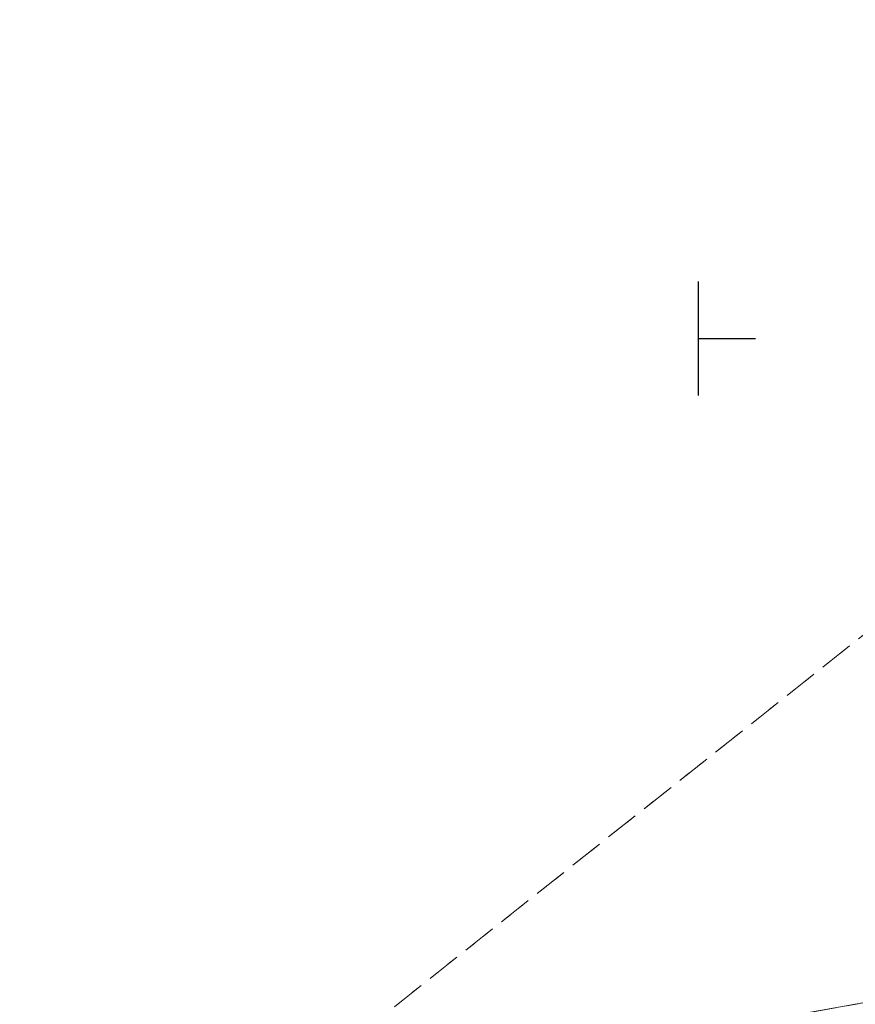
# Model space of a CAD drawing. Header units: metres. Extents: x 5590113 to 5596324, y 5910954 to 5916249.
# Tile 127 of 256: x 5592370 to 5592407, y 5913871 to 5913914. Entities that reach past the tile are written whole.
import ezdxf

# ---------------------------------------------------------------- set-up
doc = ezdxf.new("R2010")
doc.units = ezdxf.units.M
for name, pattern in [('219-500', [0]), ('egkk-500', [2, 1.5, -0.5]), ('egug-500', [1, 0.5, -0.5])]:
    doc.linetypes.add(name, pattern=pattern)
doc.layers.get('0').update_dxf_attribs({"color": 2, "lineweight": 5})

# ---------------------------------------------------------------- blocks, each defined once
blk = doc.blocks.new('RAMKA500K')
at = {"color": 0}
for p, q in [((0, 147.5), (0, 152.5)), ((0, 150), (2.5, 150))]:
    blk.add_line(p, q, dxfattribs=at)

msp = doc.modelspace()

# ---------------------------------------------------------------- linework, layer by layer
at = {"layer": '217-kontur klasyfikacyjny', "color": 92, "linetype": 'egkk-500', "lineweight": 18, "flags": 128}
for points in [[(5592463.06, 5913931.22), (5592380.92, 5913866.13)], [(5592380.92, 5913866.13), (5592557.82, 5913897.8)]]:
    msp.add_lwpolyline(points, dxfattribs=at)
at = {"layer": '218-kontur użytku gruntowego', "color": 3, "linetype": 'egug-500', "lineweight": 18, "flags": 128}
for points in [[(5592463.06, 5913931.22), (5592380.92, 5913866.13)], [(5592380.92, 5913866.13), (5592557.82, 5913897.8)], [(5592557.82, 5913897.8), (5592380.92, 5913866.13)]]:
    msp.add_lwpolyline(points, dxfattribs=at)
at = {"layer": '219-działka ewidencyjna', "color": 7, "linetype": '219-500', "lineweight": 18, "flags": 128}
msp.add_lwpolyline([(5592557.82, 5913897.8), (5592370.19, 5913864.21)], dxfattribs=at)

# ---------------------------------------------------------------- block references
at = {"layer": 'Wstawianie ramki sekcyjnej z opisem', "color": 7, "linetype": 'CONTINUOUS', "lineweight": 13}
msp.add_blockref('RAMKA500K', (5592400, 5913750), dxfattribs=at)

doc.saveas('drawing.dxf')
